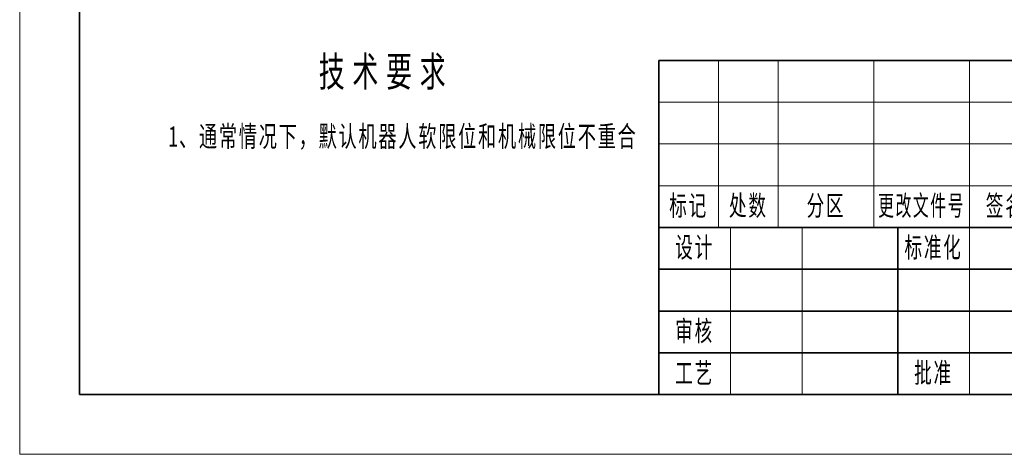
# Model space of a CAD drawing. Header units: millimetres. Extents: x -4455 to 4455, y -3150 to 3150.
# Tile 1 of 22: x -4455 to 491, y -3150 to -965. Entities that reach past the tile are written whole.
import ezdxf
from ezdxf.enums import TextEntityAlignment as Align

# ---------------------------------------------------------------- set-up
doc = ezdxf.new("R2010")
doc.units = ezdxf.units.MM
for name, color, linetype, lineweight in [('尺寸线层', 7, 'Continuous', 18), ('粗实线层', 7, 'Continuous', 35), ('细实线层', 7, 'Continuous', 18)]:
    doc.layers.add(name, color=color, linetype=linetype, lineweight=lineweight)
doc.styles.add('TitleStyle', font='txt', dxfattribs={"width": 0.667})
doc.styles.add('标准', font='txt', dxfattribs={"width": 0.667})

# ---------------------------------------------------------------- blocks, each defined once
blk = doc.blocks.new('*X19')
at = {"layer": '粗实线层'}
for p, q in [((-138.5, 95), (-138.5, -95)), ((-138.5, -95), (138.5, -95))]:
    blk.add_line(p, q, dxfattribs=at)
at = {"layer": '细实线层'}
for p, q in [((-148.5, 105), (-148.5, -105)), ((-148.5, -105), (148.5, -105))]:
    blk.add_line(p, q, dxfattribs=at)
blk = doc.blocks.new('*X20')
at = {"layer": '粗实线层'}
for p, q in [((0, 56), (-180, 56)), ((-180, 56), (-180, 0)), ((-50, 28), (-180, 28)), ((-140, 28), (-140, 0)), ((-100, 21), (-180, 21)), ((-100, 14), (-180, 14)), ((-100, 7), (-180, 7)), ((0, 0), (-180, 0))]:
    blk.add_line(p, q, dxfattribs=at)
at = {"layer": '细实线层'}
for p, q in [((-170, 56), (-170, 28)), ((-160, 56), (-160, 28)), ((-144, 56), (-144, 28)), ((-128, 56), (-128, 0)), ((-100, 49), (-180, 49)), ((-100, 42), (-180, 42)), ((-100, 35), (-180, 35)), ((-168, 28), (-168, 0)), ((-156, 28), (-156, 0))]:
    blk.add_line(p, q, dxfattribs=at)
at = {"layer": '尺寸线层', "attachment_point": 5, "line_spacing_factor": 0.99982, "style": '标准'}
for s, insert, char_height, width in [('\\T1.1;标记', (-175, 31.5), 3.403, 18), ('\\T1.1;处数', (-165, 31.5), 3.403, 18), ('\\T1.1;分区', (-152, 31.5), 3.403, 30), ('\\T1.1;{\\W0.597914;更改文件号}', (-136, 31.5), 3.4028, 30), ('\\T1.1;签名', (-122, 31.5), 3.403, 22), ('\\T1.1;设计', (-174, 24.5), 3.403, 22), ('\\T1.1;标准化', (-134, 24.5), 3.403, 22), ('\\T1.1;审核', (-174, 10.5), 3.403, 22), ('\\T1.1;工艺', (-174, 3.5), 3.403, 22), ('\\T1.1;批准', (-134, 3.5), 3.403, 22)]:
    blk.add_mtext(s, dxfattribs=dict(at, insert=insert, char_height=char_height, width=width))
at = {"layer": '尺寸线层', "style": '标准'}
for tag, height, width, p in [('标记C', 3.63, 0.664996, (-175, 52.5)), ('处数C', 3.63, 0.664996, (-165, 52.5)), ('分区C', 3.63, 0.667, (-152, 52.5)), ('更改文件号C', 3.63, 0.498314, (-136, 52.5)), ('更改签名C', 3.63, 0.447537, (-122, 52.5)), ('更改日期C', 3.63, 0.610278, (-108, 52.5)), ('单位名称', 5.19, 0.667, (-25, 47.5)), ('标记B', 3.63, 0.664996, (-175, 45.5)), ('处数B', 3.63, 0.664996, (-165, 45.5)), ('更改文件号B', 3.63, 0.498314, (-136, 45.5)), ('更改签名B', 3.63, 0.447537, (-122, 45.5)), ('更改日期B', 3.63, 0.610278, (-108, 45.5)), ('分区B', 3.63, 0.667, (-152, 45.5)), ('图纸名称', 5.19, 0.667, (-75, 42)), ('标记A', 3.63, 0.664996, (-175, 38.5)), ('处数A', 3.63, 0.664996, (-165, 38.5)), ('分区A', 3.63, 0.667, (-152, 38.5)), ('更改文件号A', 3.63, 0.498314, (-136, 38.5)), ('更改签名A', 3.63, 0.447537, (-122, 38.5)), ('更改日期A', 3.63, 0.610278, (-108, 38.5)), ('材料名称', 5.19, 0.667, (-24.93, 30)), ('设计', 3.63, 0.667, (-162, 24.5)), ('设计日期', 3.63, 0.667, (-148, 24.5)), ('标准化', 3.63, 0.667, (-122, 24.5)), ('标准化日期', 3.63, 0.554163, (-108, 24.5)), ('图纸编号', 5.19, 0.667, (-25, 15)), ('阶段标记S', 3.63, 0.223769, (-96.75, 13.5)), ('阶段标记A', 3.63, 0.223769, (-90.25, 13.5)), ('阶段标记B', 3.63, 0.223769, (-83.75, 13.5)), ('阶段标记C', 3.63, 0.223769, (-77.25, 13.5)), ('重量', 3.63, 0.667, (-68, 13.5)), ('图纸比例', 3.63, 0.510551, (-56, 13.5)), ('审核', 3.63, 0.667, (-162, 10.5)), ('审核日期', 3.63, 0.667, (-148, 10.5)), ('页数', 3.63, 0.667, (-88, 4.5)), ('工艺', 3.63, 0.667, (-162, 3.5)), ('工艺日期', 3.63, 0.667, (-148, 3.5)), ('批准', 3.63, 0.667, (-122, 3.5)), ('批准日期', 3.63, 0.667, (-108, 3.5)), ('页码', 3.63, 0.667, (-62, 4.5))]:
    blk.add_attdef(tag, text='', height=height, dxfattribs=dict(at, width=width)).set_placement(p, align=Align.MIDDLE_CENTER)
blk = doc.blocks.new('*X21')
at = {"layer": '尺寸线层', "color": 0, "linetype": 'Continuous', "lineweight": -2, "line_spacing_factor": 1.15057}
for s, insert, char_height, width, attachment_point, style in [('\\T1.3;技术要求', (1092.546, 0), 150, 4529.01878, 2, 'TitleStyle'), ('\\T1.1;1、通常情况下，默认机器人软限位和机械限位不重合', (0, -347.85), 105, 2264.50939, 1, '标准')]:
    blk.add_mtext(s, dxfattribs=dict(at, insert=insert, char_height=char_height, width=width, attachment_point=attachment_point, style=style))

msp = doc.modelspace()

# ---------------------------------------------------------------- block references
at = {"layer": '尺寸线层'}
msp.add_blockref('*X21', (-3707.234, -1151.071), dxfattribs=at)
at = {"layer": '粗实线层', "xscale": 30, "yscale": 30, "zscale": 30}
for name, p in [('*X19', (0, 0)), ('*X20', (4155, -2850))]:
    msp.add_blockref(name, p, dxfattribs=at)

doc.saveas('drawing.dxf')
